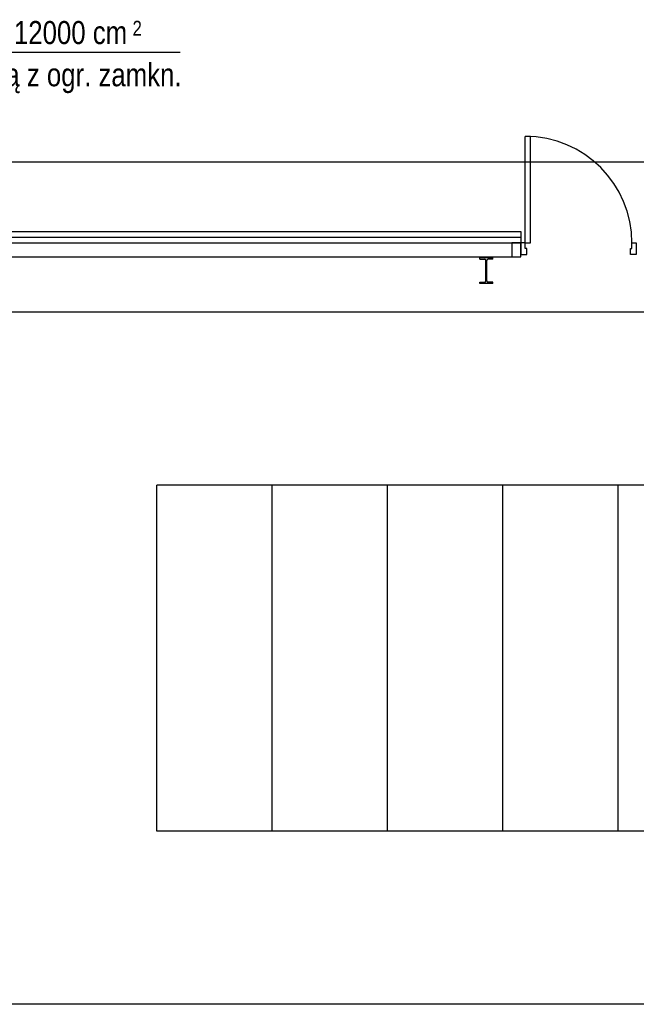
# Model space of a CAD drawing. Header units: millimetres. Extents: x 226749 to 325316, y -44191 to 40236.
# Tile 161 of 164: x 296233 to 301578, y 9780 to 18316. Entities that reach past the tile are written whole.
import ezdxf

# ---------------------------------------------------------------- set-up
doc = ezdxf.new("R2010")
doc.units = ezdxf.units.MM
doc.header["$LTSCALE"] = 100
doc.linetypes.add('DASHDOT', pattern=[25.4, 12.7, -6.35, 0, -6.35])
doc.linetypes.add('HIDDEN', pattern=[9.525, 6.35, -3.175])
for name, color, linetype in [('KG_Building', 8, 'Continuous'), ('KG_BuildingAxis', 4, 'DASHDOT'), ('OPISY', 7, 'Continuous')]:
    doc.layers.add(name, color=color, linetype=linetype)
doc.styles.add('wymiar', font='arial.ttf', dxfattribs={"width": 0.8})

msp = doc.modelspace()

# ---------------------------------------------------------------- linework, layer by layer
at = {"ltscale": 0.03}
for p, q in [((300616.43, 16380), (300616.43, 17304)), ((300661.43, 17304), (300616.43, 17304)), ((300616.43, 16380), (300616.43, 17304)), ((300661.43, 17304), (300616.43, 17304)), ((300661.43, 16380), (300661.43, 17304)), ((300661.43, 16380), (300661.43, 17304)), ((300616.43, 16380), (300578.43, 16380)), ((300578.43, 16380), (300578.43, 16280)), ((300616.43, 16380), (300578.43, 16380)), ((300578.43, 16380), (300578.43, 16280)), ((300616.43, 16333), (300616.43, 16380)), ((300616.43, 16380), (300661.43, 16380)), ((300616.43, 16333), (300616.43, 16380)), ((300616.43, 16380), (300661.43, 16380)), ((300628.43, 16333), (300616.43, 16333)), ((300628.43, 16333), (300616.43, 16333)), ((300628.43, 16280), (300628.43, 16333)), ((300628.43, 16280), (300628.43, 16333)), ((301528.43, 16280), (301528.43, 16333)), ((301528.43, 16333), (301540.43, 16333)), ((301528.43, 16280), (301528.43, 16333)), ((301528.43, 16333), (301540.43, 16333)), ((301540.43, 16333), (301540.43, 16380)), ((301540.43, 16380), (301578.43, 16380)), ((301540.43, 16333), (301540.43, 16380)), ((301540.43, 16380), (301578.43, 16380)), ((301578.43, 16380), (301578.43, 16280)), ((301578.43, 16380), (301578.43, 16280)), ((300578.43, 16280), (300628.43, 16280)), ((300578.43, 16280), (300628.43, 16280)), ((301578.43, 16280), (301528.43, 16280)), ((301578.43, 16280), (301528.43, 16280))]:
    msp.add_line(p, q, dxfattribs=at)
at = {"ltscale": 6}
for p, q in [((325315.93, 17080), (268778.43, 17080)), ((292128.43, 16480), (300578.43, 16480)), ((300578.43, 16480), (300578.43, 16380)), ((294243.43, 16380), (300578.43, 16380)), ((325315.93, 15780), (268778.43, 15780)), ((325315.93, 9780), (268778.43, 9780))]:
    msp.add_line(p, q, dxfattribs=at)
for p, q in [((293728.43, 16480), (300578.43, 16480)), ((300578.43, 16480), (300578.43, 16380)), ((294243.43, 16380), (300578.43, 16380)), ((300498.43, 16380), (300498.43, 16260)), ((300578.43, 16380), (300498.43, 16380)), ((300578.43, 16260), (300578.43, 16380)), ((295588.43, 16260), (300578.43, 16260)), ((295588.43, 16260), (300578.43, 16260)), ((300223.43, 16240.8), (300223.43, 16250)), ((300333.43, 16250), (300223.43, 16250)), ((300223.43, 16240.8), (300223.43, 16250)), ((300333.43, 16250), (300223.43, 16250)), ((300223.43, 16240.8), (300263.48, 16240.8)), ((300223.43, 16240.8), (300263.48, 16240.8)), ((300275.48, 16051.2), (300275.48, 16228.8)), ((300275.48, 16051.2), (300275.48, 16228.8)), ((300281.38, 16051.2), (300281.38, 16228.8)), ((300281.38, 16051.2), (300281.38, 16228.8)), ((300333.43, 16240.8), (300293.38, 16240.8)), ((300333.43, 16240.8), (300293.38, 16240.8)), ((300333.43, 16240.8), (300333.43, 16250)), ((300333.43, 16240.8), (300333.43, 16250)), ((300498.43, 16260), (300578.43, 16260)), ((300223.43, 16030), (300223.43, 16039.2)), ((300223.43, 16039.2), (300263.48, 16039.2)), ((300223.43, 16030), (300223.43, 16039.2)), ((300223.43, 16039.2), (300263.48, 16039.2)), ((300333.43, 16030), (300223.43, 16030)), ((300333.43, 16030), (300223.43, 16030)), ((300333.43, 16039.2), (300293.38, 16039.2)), ((300333.43, 16039.2), (300293.38, 16039.2)), ((300333.43, 16030), (300333.43, 16039.2)), ((300333.43, 16030), (300333.43, 16039.2))]:
    msp.add_line(p, q)
at = {"ltscale": 0.45}
msp.add_line((293728.43, 16430), (300578.43, 16430), dxfattribs=at)
at = {"ltscale": 50}
for p, q in [((306422.24, 14280), (297422.24, 14280)), ((297422.24, 11280), (297422.24, 14280)), ((298422.24, 11280), (298422.24, 14280)), ((299422.24, 11280), (299422.24, 14280)), ((300422.24, 11280), (300422.24, 14280)), ((301422.24, 11280), (301422.24, 14280)), ((306422.24, 11280), (297422.24, 11280))]:
    msp.add_line(p, q, dxfattribs=at)
at = {"ltscale": 6}
msp.add_lwpolyline([(300498.43, 16380), (300498.43, 16260), (300578.43, 16260), (300578.43, 16380), (300498.43, 16380)], dxfattribs=at)
at = {"ltscale": 0.03}
msp.add_arc((300616.43, 16380), 924, 0, 90, dxfattribs=at)
msp.add_arc((300616.43, 16380), 924, 0, 90, dxfattribs=at)
for centre, start, end in [((300263.48, 16228.8), 0, 90), ((300263.48, 16228.8), 0, 90), ((300293.38, 16228.8), 90, 180), ((300293.38, 16228.8), 90, 180), ((300263.48, 16051.2), 270, 0), ((300263.48, 16051.2), 270, 0), ((300293.38, 16051.2), 180, 270), ((300293.38, 16051.2), 180, 270)]:
    msp.add_arc(centre, 12, start, end)
at = {"layer": 'KG_Building', "color": 253, "linetype": 'HIDDEN', "ltscale": 50}
for p, q in [((306422.24, 14280), (297422.24, 14280)), ((297422.24, 11280), (297422.24, 14280)), ((298422.24, 11280), (298422.24, 14280)), ((299422.24, 11280), (299422.24, 14280)), ((300422.24, 11280), (300422.24, 14280)), ((301422.24, 11280), (301422.24, 14280)), ((306422.24, 11280), (297422.24, 11280))]:
    msp.add_line(p, q, dxfattribs=at)
at = {"layer": 'KG_BuildingAxis', "ltscale": 6}
for p, q in [((317515.93, 17080), (260978.43, 17080)), ((317515.93, 15780), (260978.43, 15780)), ((317515.93, 9780), (260978.43, 9780))]:
    msp.add_line(p, q, dxfattribs=at)
at = {"layer": 'OPISY', "color": 1}
msp.add_line((297625.53, 18031.12), (295309.24, 18031.12), dxfattribs=at)

# ---------------------------------------------------------------- texts
at = {"layer": 'OPISY', "color": 1, "linetype": 'ByBlock', "style": 'wymiar', "width": 0.8}
for s, height, p in [('Nawiew 12000 cm', 200, (295338.79, 18104.27)), ('2', 130, (297211.58, 18176.26)), ('Z żaluzją z ogr. zamkn.', 200, (295338.79, 17738.42))]:
    msp.add_text(s, height=height, dxfattribs=at).set_placement(p)

doc.saveas('drawing.dxf')
